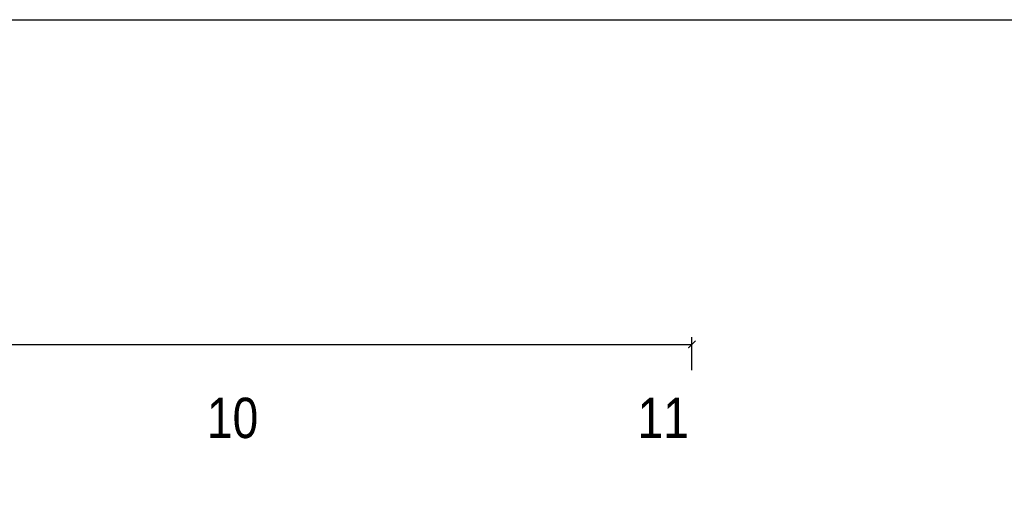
# Model space of a CAD drawing. Header units: millimetres. Extents: x -637441 to -130928, y -380379 to -53767.
# Tile 58 of 193: x -458912 to -445464, y -226456 to -219892. Entities that reach past the tile are written whole.
import ezdxf

# ---------------------------------------------------------------- set-up
doc = ezdxf.new("R2010")
doc.units = ezdxf.units.MM
doc.header["$LTSCALE"] = 10
doc.layers.add('CKKOTY', color=7, linetype='Continuous', lineweight=25)
doc.layers.add('Kóty', color=7, linetype='Continuous')
doc.layers.add('POPIS', color=7, linetype='Continuous')
doc.styles.add('NARROW', font='txt')
doc.styles.add('TGV styl', font='txt')
doc.dimstyles.new('VNĚJŠEK 1-100', dxfattribs={"dimtxt": 300, "dimasz": 100, "dimexe": 100, "dimexo": 250, "dimgap": 40, "dimtad": 1, "dimdec": 0, "dimzin": 0, "dimdsep": 46, "dimtxsty": 'TGV styl', "dimblk1": 'ARCHTICK', "dimblk2": 'ARCHTICK', "dimsah": 1, "dimcen": 0.09, "dimclrd": 256, "dimclre": 256, "dimclrt": 220, "dimadec": 0, "dimazin": 0, "dimtfac": 1, "dimtdec": 0, "dimtofl": 0, "dimtmove": 2, "dimatfit": 3, "dimldrblk": 'ARCHTICK', "dimfxl": 350, "dimfxlon": 1, "dimtolj": 1, "dimtzin": 0, "dimarcsym": 0})

# ---------------------------------------------------------------- blocks, each defined once
blk = doc.blocks.new('_ArchTick')
at = {"color": 0, "const_width": 0.15}
blk.add_lwpolyline([(-0.5, -0.5), (0.5, 0.5)], dxfattribs=at)
blk = doc.blocks.new('*D439')
at = {"layer": 'DEFPOINTS', "color": 0, "ltscale": 0.35}
for p in [(-449731, -224328), (-509821, -230828), (-449731, -230788)]:
    blk.add_point(p, dxfattribs=at)
at = {"layer": 'Kóty', "lineweight": -2, "ltscale": 0.35}
for p, q in [((-509821, -224678), (-509821, -224228)), ((-449731, -224678), (-449731, -224228)), ((-509821, -224328), (-449731, -224328))]:
    blk.add_line(p, q, dxfattribs=at)
at = {"layer": 'Kóty', "lineweight": -2, "ltscale": 0.35, "xscale": 100, "yscale": 100, "zscale": 100, "rotation": 180}
blk.add_blockref('_ArchTick', (-509821, -224328), dxfattribs=at)
at = {"layer": 'Kóty', "lineweight": -2, "ltscale": 0.35, "xscale": 100, "yscale": 100, "zscale": 100}
blk.add_blockref('_ArchTick', (-449731, -224328), dxfattribs=at)
at = {"layer": 'Kóty', "color": 220, "ltscale": 0.35, "insert": (-479776, -224138), "char_height": 300, "attachment_point": 5, "style": 'TGV styl'}
blk.add_mtext('\\A1;60090', dxfattribs=at)

msp = doc.modelspace()

# ---------------------------------------------------------------- linework, layer by layer
at = {"layer": 'CKKOTY', "color": 7}
msp.add_lwpolyline([(-529386.051, -219891.55), (-434886.051, -219891.55), (-434886.051, -308991.55), (-529386.051, -308991.55)], close=True, dxfattribs=at)

# ---------------------------------------------------------------- texts
at = {"layer": 'POPIS', "style": 'NARROW'}
for s, p in [('10', (-456354.612, -225604.954)), ('11', (-450473.494, -225604.954))]:
    msp.add_text(s, height=550, dxfattribs=at).set_placement(p)

# ---------------------------------------------------------------- dimensions: what is measured, and where the dimension line sits
at = {"layer": 'Kóty', "ltscale": 0.35}
dim = msp.add_linear_dim(base=(-449731.228, -224328.44), p1=(-509821.228, -230827.964), p2=(-449731.228, -230787.964), dimstyle='VNĚJŠEK 1-100', dxfattribs=at)
dim.commit()
dim.dimension.update_dxf_attribs({"geometry": '*D439', "text_midpoint": (-479776.228, -224138.44)})

doc.saveas('drawing.dxf')
